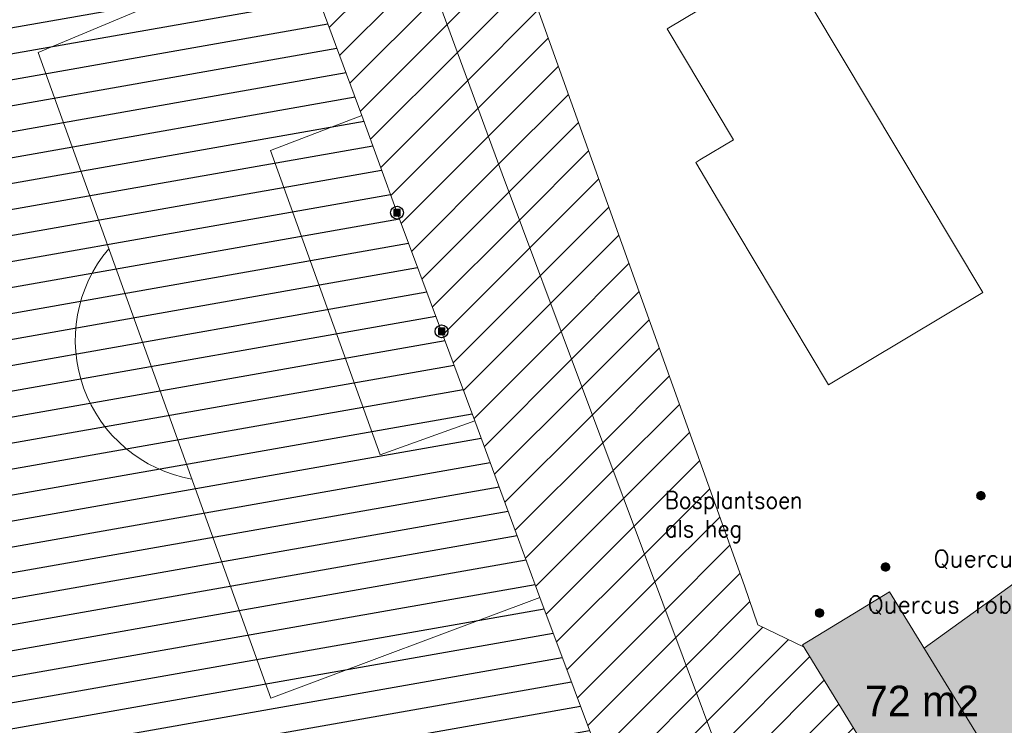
# Model space of a CAD drawing. Header units: metres. Extents: x 102852 to 107197, y 385458 to 392889.
# Tile 38 of 50: x 106767 to 106825, y 392741 to 392783. Entities that reach past the tile are written whole.
import ezdxf
from ezdxf.enums import TextEntityAlignment as Align

# ---------------------------------------------------------------- set-up
doc = ezdxf.new("R2010")
doc.units = ezdxf.units.M
doc.linetypes.add('KG-PERCEEL', pattern=[19, 5.5, -2, -2, 5.5, -2, -2])
for name, color, linetype, lineweight in [('0-BEBOUWING', 7, 'Continuous', 30), ('0-BEPLANTING', 14, 'Continuous', 30), ('0-GRAS OM SPORTVELDEN', 2, 'Continuous', 30), ('0-GRAS SPORTVELDEN', 3, 'Continuous', 30), ('0-VERHARDING', 5, 'Continuous', 30), ('_alg-maatvoering', 7, 'Continuous', 0), ('B-WE-GR-STRUIK-G', 90, 'Continuous', 13), ('B-WE-IE-GEBOUW-G', 10, 'Continuous', 0), ('B-WE-IE-MEUBILAIR_WEGMEUBILAIR-S', 7, 'Continuous', 30), ('B-WE-KG-GRENS_PERCEEL-GV', 150, 'KG-PERCEEL', 13), ('B-WE-OG-TOPOGRAFIE_BEBOUWING-G', 8, 'Continuous', 13), ('B-WE-VW-MARKERING_LANGS_STREEP_DOORGETROKKEN-G', 7, 'Continuous', 13), ('Bomen', 84, 'Continuous', 0), ('Boomsoort', 10, 'Continuous', 0), ('N-WE-IE-TERREINAFSCHEIDING_KUNSTMATIG_HEKWERK-G', 6, 'Continuous', 0), ('X-XX-AL-VERWIJZING-S', 7, 'Continuous', 30)]:
    doc.layers.add(name, color=color, linetype=linetype, lineweight=lineweight)
doc.styles.add('arial', font='arial.ttf')
doc.styles.add('ISO 1 1000 T2 5 0', font='font_iso.shx', dxfattribs={"height": 2.5})
doc.styles.add('NLCS-ISO', font='NLCS-ISO.ttf')
doc.styles.add('Style-txt', font='txt.shx')
pattern_1 = [(45, (0, 0), (-1.122532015, 1.122532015), [])]

# ---------------------------------------------------------------- blocks, each defined once
blk = doc.blocks.new('kadata_3')
at = {"layer": 'B-WE-KG-GRENS_PERCEEL-GV'}
blk.add_3dface([(106826.084, 392669.005), (106946.81, 392753.143), (106922.864, 392780.471), (106802.244, 392696.909)], dxfattribs=at)
at = {"layer": 'B-WE-OG-TOPOGRAFIE_BEBOUWING-G', "flags": 128}
for points in [[(106814.913, 392761.118), (106823.969, 392766.531), (106812.275, 392786.096), (106805.439, 392782.01), (106809.338, 392775.487)], [(106809.338, 392775.487), (106807.359, 392774.304)], [(106807.359, 392774.304), (106807.117, 392774.16)], [(106807.117, 392774.16), (106808.46, 392771.914)], [(106808.46, 392771.914), (106814.913, 392761.118)]]:
    blk.add_lwpolyline(points, dxfattribs=at)
blk = doc.blocks.new('SIE-WEG_PAAL_VAST_8')
blk.add_hatch(color=256).paths.add_polyline_path([(-0.37, -0.37), (-0.37, 0.37), (0.37, 0.37), (0.37, -0.37)])
blk.add_circle((0, 0), 0.75)
blk.add_3dface([(0.37, 0.37), (-0.37, 0.37), (-0.37, -0.37), (0.37, -0.37)])
at = {"style": 'NLCS-ISO'}
blk.add_attdef('TYPE', (0, 0), '', height=1.75, dxfattribs=at)
blk = doc.blocks.new('MPOLYGON_92')
at = {"layer": 'Bomen', "flags": 128}
for points in [[(106823.641, 392754.741), (106823.618, 392754.698), (106824.08, 392754.698)], [(106823.672, 392754.779), (106823.641, 392754.741), (106824.057, 392754.741)], [(106823.641, 392754.741), (106824.057, 392754.741), (106824.08, 392754.698)], [(106823.71, 392754.81), (106823.672, 392754.779), (106824.026, 392754.779)], [(106823.672, 392754.779), (106824.026, 392754.779), (106824.057, 392754.741)], [(106823.753, 392754.833), (106823.71, 392754.81), (106823.988, 392754.81)], [(106823.71, 392754.81), (106823.988, 392754.81), (106824.026, 392754.779)], [(106823.8, 392754.848), (106823.753, 392754.833), (106823.945, 392754.833)], [(106823.753, 392754.833), (106823.945, 392754.833), (106823.988, 392754.81)], [(106823.849, 392754.852), (106823.8, 392754.848), (106823.898, 392754.848)], [(106823.8, 392754.848), (106823.898, 392754.848), (106823.945, 392754.833)], [(106823.604, 392754.651), (106823.599, 392754.602), (106824.099, 392754.602)], [(106823.599, 392754.602), (106823.604, 392754.554), (106824.094, 392754.554)], [(106823.599, 392754.602), (106824.099, 392754.602), (106824.094, 392754.554)], [(106823.618, 392754.698), (106823.604, 392754.651), (106824.094, 392754.651)], [(106823.604, 392754.651), (106824.094, 392754.651), (106824.099, 392754.602)], [(106823.604, 392754.554), (106823.618, 392754.507), (106824.08, 392754.507)], [(106823.604, 392754.554), (106824.094, 392754.554), (106824.08, 392754.507)], [(106823.618, 392754.698), (106824.08, 392754.698), (106824.094, 392754.651)], [(106823.618, 392754.507), (106823.641, 392754.463), (106824.057, 392754.463)], [(106823.618, 392754.507), (106824.08, 392754.507), (106824.057, 392754.463)], [(106823.641, 392754.463), (106823.672, 392754.426), (106824.026, 392754.426)], [(106823.641, 392754.463), (106824.057, 392754.463), (106824.026, 392754.426)], [(106823.672, 392754.426), (106823.71, 392754.394), (106823.988, 392754.394)], [(106823.672, 392754.426), (106824.026, 392754.426), (106823.988, 392754.394)], [(106823.71, 392754.394), (106823.753, 392754.371), (106823.945, 392754.371)], [(106823.71, 392754.394), (106823.988, 392754.394), (106823.945, 392754.371)], [(106823.753, 392754.371), (106823.8, 392754.357), (106823.898, 392754.357)], [(106823.753, 392754.371), (106823.945, 392754.371), (106823.898, 392754.357)], [(106823.8, 392754.357), (106823.898, 392754.357), (106823.849, 392754.352)]]:
    blk.add_lwpolyline(points, close=True, dxfattribs=at)
at = {"layer": 'Bomen', "color": 74, "true_color": 0x55aa00, "flags": 128}
for points in [[(106823.618, 392754.698), (106823.641, 392754.741)], [(106823.641, 392754.741), (106823.672, 392754.779)], [(106823.672, 392754.779), (106823.71, 392754.81)], [(106823.71, 392754.81), (106823.753, 392754.833)], [(106823.753, 392754.833), (106823.8, 392754.848)], [(106823.8, 392754.848), (106823.849, 392754.852)], [(106823.849, 392754.852), (106823.898, 392754.848)], [(106823.898, 392754.848), (106823.945, 392754.833)], [(106823.945, 392754.833), (106823.988, 392754.81)], [(106823.988, 392754.81), (106824.026, 392754.779)], [(106824.026, 392754.779), (106824.057, 392754.741)], [(106824.057, 392754.741), (106824.08, 392754.698)], [(106823.599, 392754.602), (106823.604, 392754.651)], [(106823.604, 392754.554), (106823.599, 392754.602)], [(106823.604, 392754.651), (106823.618, 392754.698)], [(106823.618, 392754.507), (106823.604, 392754.554)], [(106823.641, 392754.463), (106823.618, 392754.507)], [(106823.672, 392754.426), (106823.641, 392754.463)], [(106823.71, 392754.394), (106823.672, 392754.426)], [(106823.753, 392754.371), (106823.71, 392754.394)], [(106823.8, 392754.357), (106823.753, 392754.371)], [(106823.849, 392754.352), (106823.8, 392754.357)], [(106823.898, 392754.357), (106823.849, 392754.352)], [(106823.945, 392754.371), (106823.898, 392754.357)], [(106823.988, 392754.394), (106823.945, 392754.371)], [(106824.026, 392754.426), (106823.988, 392754.394)], [(106824.057, 392754.463), (106824.026, 392754.426)], [(106824.08, 392754.507), (106824.057, 392754.463)], [(106824.08, 392754.698), (106824.094, 392754.651)], [(106824.094, 392754.554), (106824.08, 392754.507)], [(106824.094, 392754.651), (106824.099, 392754.602)], [(106824.099, 392754.602), (106824.094, 392754.554)]]:
    blk.add_lwpolyline(points, dxfattribs=at)
at = {"layer": 'Bomen'}
for points in [[(106823.641, 392754.741), (106823.618, 392754.698), (106824.08, 392754.698)], [(106823.672, 392754.779), (106823.641, 392754.741), (106824.057, 392754.741)], [(106823.641, 392754.741), (106824.057, 392754.741), (106824.08, 392754.698)], [(106823.71, 392754.81), (106823.672, 392754.779), (106824.026, 392754.779)], [(106823.672, 392754.779), (106824.026, 392754.779), (106824.057, 392754.741)], [(106823.753, 392754.833), (106823.71, 392754.81), (106823.988, 392754.81)], [(106823.71, 392754.81), (106823.988, 392754.81), (106824.026, 392754.779)], [(106823.8, 392754.848), (106823.753, 392754.833), (106823.945, 392754.833)], [(106823.753, 392754.833), (106823.945, 392754.833), (106823.988, 392754.81)], [(106823.849, 392754.852), (106823.8, 392754.848), (106823.898, 392754.848)], [(106823.8, 392754.848), (106823.898, 392754.848), (106823.945, 392754.833)], [(106823.604, 392754.651), (106823.599, 392754.602), (106824.099, 392754.602)], [(106823.618, 392754.698), (106823.604, 392754.651), (106824.094, 392754.651)], [(106823.604, 392754.651), (106824.094, 392754.651), (106824.099, 392754.602)], [(106823.618, 392754.698), (106824.08, 392754.698), (106824.094, 392754.651)]]:
    blk.add_solid(points, dxfattribs=at)
at = {"layer": 'Bomen', "extrusion": (0, 0, -1)}
for points in [[(-106823.599, 392754.602), (-106823.604, 392754.554), (-106824.094, 392754.554)], [(-106823.599, 392754.602), (-106824.099, 392754.602), (-106824.094, 392754.554)], [(-106823.604, 392754.554), (-106823.618, 392754.507), (-106824.08, 392754.507)], [(-106823.604, 392754.554), (-106824.094, 392754.554), (-106824.08, 392754.507)], [(-106823.618, 392754.507), (-106823.641, 392754.463), (-106824.057, 392754.463)], [(-106823.618, 392754.507), (-106824.08, 392754.507), (-106824.057, 392754.463)], [(-106823.641, 392754.463), (-106823.672, 392754.426), (-106824.026, 392754.426)], [(-106823.641, 392754.463), (-106824.057, 392754.463), (-106824.026, 392754.426)], [(-106823.672, 392754.426), (-106823.71, 392754.394), (-106823.988, 392754.394)], [(-106823.672, 392754.426), (-106824.026, 392754.426), (-106823.988, 392754.394)], [(-106823.71, 392754.394), (-106823.753, 392754.371), (-106823.945, 392754.371)], [(-106823.71, 392754.394), (-106823.988, 392754.394), (-106823.945, 392754.371)], [(-106823.753, 392754.371), (-106823.8, 392754.357), (-106823.898, 392754.357)], [(-106823.753, 392754.371), (-106823.945, 392754.371), (-106823.898, 392754.357)], [(-106823.8, 392754.357), (-106823.898, 392754.357), (-106823.849, 392754.352)]]:
    blk.add_solid(points, dxfattribs=at)
blk = doc.blocks.new('MPOLYGON_166')
at = {"layer": 'Bomen', "flags": 128}
for points in [[(106814.149, 392747.816), (106814.135, 392747.769), (106814.625, 392747.769)], [(106814.172, 392747.859), (106814.149, 392747.816), (106814.611, 392747.816)], [(106814.149, 392747.816), (106814.611, 392747.816), (106814.625, 392747.769)], [(106814.203, 392747.897), (106814.172, 392747.859), (106814.588, 392747.859)], [(106814.172, 392747.859), (106814.588, 392747.859), (106814.611, 392747.816)], [(106814.241, 392747.928), (106814.203, 392747.897), (106814.557, 392747.897)], [(106814.203, 392747.897), (106814.557, 392747.897), (106814.588, 392747.859)], [(106814.284, 392747.951), (106814.241, 392747.928), (106814.519, 392747.928)], [(106814.241, 392747.928), (106814.519, 392747.928), (106814.557, 392747.897)], [(106814.331, 392747.965), (106814.284, 392747.951), (106814.476, 392747.951)], [(106814.284, 392747.951), (106814.476, 392747.951), (106814.519, 392747.928)], [(106814.38, 392747.97), (106814.331, 392747.965), (106814.429, 392747.965)], [(106814.331, 392747.965), (106814.429, 392747.965), (106814.476, 392747.951)], [(106814.135, 392747.769), (106814.13, 392747.72), (106814.63, 392747.72)], [(106814.13, 392747.72), (106814.135, 392747.671), (106814.625, 392747.671)], [(106814.13, 392747.72), (106814.63, 392747.72), (106814.625, 392747.671)], [(106814.135, 392747.769), (106814.625, 392747.769), (106814.63, 392747.72)], [(106814.135, 392747.671), (106814.149, 392747.624), (106814.611, 392747.624)], [(106814.135, 392747.671), (106814.625, 392747.671), (106814.611, 392747.624)], [(106814.149, 392747.624), (106814.172, 392747.581), (106814.588, 392747.581)], [(106814.149, 392747.624), (106814.611, 392747.624), (106814.588, 392747.581)], [(106814.172, 392747.581), (106814.203, 392747.543), (106814.557, 392747.543)], [(106814.172, 392747.581), (106814.588, 392747.581), (106814.557, 392747.543)], [(106814.203, 392747.543), (106814.241, 392747.512), (106814.519, 392747.512)], [(106814.203, 392747.543), (106814.557, 392747.543), (106814.519, 392747.512)], [(106814.241, 392747.512), (106814.284, 392747.489), (106814.476, 392747.489)], [(106814.241, 392747.512), (106814.519, 392747.512), (106814.476, 392747.489)], [(106814.284, 392747.489), (106814.331, 392747.475), (106814.429, 392747.475)], [(106814.284, 392747.489), (106814.476, 392747.489), (106814.429, 392747.475)], [(106814.331, 392747.475), (106814.429, 392747.475), (106814.38, 392747.47)]]:
    blk.add_lwpolyline(points, close=True, dxfattribs=at)
at = {"layer": 'Bomen', "color": 74, "true_color": 0x55aa00, "flags": 128}
for points in [[(106814.135, 392747.769), (106814.149, 392747.816)], [(106814.149, 392747.816), (106814.172, 392747.859)], [(106814.172, 392747.859), (106814.203, 392747.897)], [(106814.203, 392747.897), (106814.241, 392747.928)], [(106814.241, 392747.928), (106814.284, 392747.951)], [(106814.284, 392747.951), (106814.331, 392747.965)], [(106814.331, 392747.965), (106814.38, 392747.97)], [(106814.38, 392747.97), (106814.429, 392747.965)], [(106814.429, 392747.965), (106814.476, 392747.951)], [(106814.476, 392747.951), (106814.519, 392747.928)], [(106814.519, 392747.928), (106814.557, 392747.897)], [(106814.557, 392747.897), (106814.588, 392747.859)], [(106814.588, 392747.859), (106814.611, 392747.816)], [(106814.611, 392747.816), (106814.625, 392747.769)], [(106814.13, 392747.72), (106814.135, 392747.769)], [(106814.135, 392747.671), (106814.13, 392747.72)], [(106814.149, 392747.624), (106814.135, 392747.671)], [(106814.172, 392747.581), (106814.149, 392747.624)], [(106814.203, 392747.543), (106814.172, 392747.581)], [(106814.241, 392747.512), (106814.203, 392747.543)], [(106814.284, 392747.489), (106814.241, 392747.512)], [(106814.331, 392747.475), (106814.284, 392747.489)], [(106814.38, 392747.47), (106814.331, 392747.475)], [(106814.429, 392747.475), (106814.38, 392747.47)], [(106814.476, 392747.489), (106814.429, 392747.475)], [(106814.519, 392747.512), (106814.476, 392747.489)], [(106814.557, 392747.543), (106814.519, 392747.512)], [(106814.588, 392747.581), (106814.557, 392747.543)], [(106814.611, 392747.624), (106814.588, 392747.581)], [(106814.625, 392747.671), (106814.611, 392747.624)], [(106814.625, 392747.769), (106814.63, 392747.72)], [(106814.63, 392747.72), (106814.625, 392747.671)]]:
    blk.add_lwpolyline(points, dxfattribs=at)
at = {"layer": 'Bomen'}
for points in [[(106814.149, 392747.816), (106814.135, 392747.769), (106814.625, 392747.769)], [(106814.172, 392747.859), (106814.149, 392747.816), (106814.611, 392747.816)], [(106814.149, 392747.816), (106814.611, 392747.816), (106814.625, 392747.769)], [(106814.203, 392747.897), (106814.172, 392747.859), (106814.588, 392747.859)], [(106814.172, 392747.859), (106814.588, 392747.859), (106814.611, 392747.816)], [(106814.241, 392747.928), (106814.203, 392747.897), (106814.557, 392747.897)], [(106814.203, 392747.897), (106814.557, 392747.897), (106814.588, 392747.859)], [(106814.284, 392747.951), (106814.241, 392747.928), (106814.519, 392747.928)], [(106814.241, 392747.928), (106814.519, 392747.928), (106814.557, 392747.897)], [(106814.331, 392747.965), (106814.284, 392747.951), (106814.476, 392747.951)], [(106814.284, 392747.951), (106814.476, 392747.951), (106814.519, 392747.928)], [(106814.38, 392747.97), (106814.331, 392747.965), (106814.429, 392747.965)], [(106814.331, 392747.965), (106814.429, 392747.965), (106814.476, 392747.951)], [(106814.135, 392747.769), (106814.13, 392747.72), (106814.63, 392747.72)], [(106814.135, 392747.769), (106814.625, 392747.769), (106814.63, 392747.72)]]:
    blk.add_solid(points, dxfattribs=at)
at = {"layer": 'Bomen', "extrusion": (0, 0, -1)}
for points in [[(-106814.13, 392747.72), (-106814.135, 392747.671), (-106814.625, 392747.671)], [(-106814.13, 392747.72), (-106814.63, 392747.72), (-106814.625, 392747.671)], [(-106814.135, 392747.671), (-106814.149, 392747.624), (-106814.611, 392747.624)], [(-106814.135, 392747.671), (-106814.625, 392747.671), (-106814.611, 392747.624)], [(-106814.149, 392747.624), (-106814.172, 392747.581), (-106814.588, 392747.581)], [(-106814.149, 392747.624), (-106814.611, 392747.624), (-106814.588, 392747.581)], [(-106814.172, 392747.581), (-106814.203, 392747.543), (-106814.557, 392747.543)], [(-106814.172, 392747.581), (-106814.588, 392747.581), (-106814.557, 392747.543)], [(-106814.203, 392747.543), (-106814.241, 392747.512), (-106814.519, 392747.512)], [(-106814.203, 392747.543), (-106814.557, 392747.543), (-106814.519, 392747.512)], [(-106814.241, 392747.512), (-106814.284, 392747.489), (-106814.476, 392747.489)], [(-106814.241, 392747.512), (-106814.519, 392747.512), (-106814.476, 392747.489)], [(-106814.284, 392747.489), (-106814.331, 392747.475), (-106814.429, 392747.475)], [(-106814.284, 392747.489), (-106814.476, 392747.489), (-106814.429, 392747.475)], [(-106814.331, 392747.475), (-106814.429, 392747.475), (-106814.38, 392747.47)]]:
    blk.add_solid(points, dxfattribs=at)
blk = doc.blocks.new('MPOLYGON_188')
at = {"layer": 'Bomen', "flags": 128}
for points in [[(106818.006, 392750.466), (106818.001, 392750.417), (106818.501, 392750.417)], [(106818.001, 392750.417), (106818.006, 392750.368), (106818.496, 392750.368)], [(106818.001, 392750.417), (106818.501, 392750.417), (106818.496, 392750.368)], [(106818.02, 392750.513), (106818.006, 392750.466), (106818.496, 392750.466)], [(106818.006, 392750.466), (106818.496, 392750.466), (106818.501, 392750.417)], [(106818.006, 392750.368), (106818.02, 392750.321), (106818.482, 392750.321)], [(106818.006, 392750.368), (106818.496, 392750.368), (106818.482, 392750.321)], [(106818.043, 392750.556), (106818.02, 392750.513), (106818.482, 392750.513)], [(106818.02, 392750.513), (106818.482, 392750.513), (106818.496, 392750.466)], [(106818.02, 392750.321), (106818.043, 392750.278), (106818.459, 392750.278)], [(106818.02, 392750.321), (106818.482, 392750.321), (106818.459, 392750.278)], [(106818.074, 392750.594), (106818.043, 392750.556), (106818.459, 392750.556)], [(106818.043, 392750.556), (106818.459, 392750.556), (106818.482, 392750.513)], [(106818.043, 392750.278), (106818.074, 392750.24), (106818.428, 392750.24)], [(106818.043, 392750.278), (106818.459, 392750.278), (106818.428, 392750.24)], [(106818.112, 392750.625), (106818.074, 392750.594), (106818.428, 392750.594)], [(106818.074, 392750.594), (106818.428, 392750.594), (106818.459, 392750.556)], [(106818.074, 392750.24), (106818.112, 392750.209), (106818.39, 392750.209)], [(106818.074, 392750.24), (106818.428, 392750.24), (106818.39, 392750.209)], [(106818.156, 392750.648), (106818.112, 392750.625), (106818.39, 392750.625)], [(106818.112, 392750.625), (106818.39, 392750.625), (106818.428, 392750.594)], [(106818.112, 392750.209), (106818.156, 392750.186), (106818.347, 392750.186)], [(106818.112, 392750.209), (106818.39, 392750.209), (106818.347, 392750.186)], [(106818.202, 392750.662), (106818.156, 392750.648), (106818.347, 392750.648)], [(106818.156, 392750.648), (106818.347, 392750.648), (106818.39, 392750.625)], [(106818.156, 392750.186), (106818.202, 392750.172), (106818.3, 392750.172)], [(106818.156, 392750.186), (106818.347, 392750.186), (106818.3, 392750.172)], [(106818.251, 392750.667), (106818.202, 392750.662), (106818.3, 392750.662)], [(106818.202, 392750.662), (106818.3, 392750.662), (106818.347, 392750.648)], [(106818.202, 392750.172), (106818.3, 392750.172), (106818.251, 392750.167)]]:
    blk.add_lwpolyline(points, close=True, dxfattribs=at)
at = {"layer": 'Bomen', "color": 74, "true_color": 0x55aa00, "flags": 128}
for points in [[(106818.001, 392750.417), (106818.006, 392750.466)], [(106818.006, 392750.368), (106818.001, 392750.417)], [(106818.006, 392750.466), (106818.02, 392750.513)], [(106818.02, 392750.321), (106818.006, 392750.368)], [(106818.02, 392750.513), (106818.043, 392750.556)], [(106818.043, 392750.278), (106818.02, 392750.321)], [(106818.043, 392750.556), (106818.074, 392750.594)], [(106818.074, 392750.24), (106818.043, 392750.278)], [(106818.074, 392750.594), (106818.112, 392750.625)], [(106818.112, 392750.209), (106818.074, 392750.24)], [(106818.112, 392750.625), (106818.156, 392750.648)], [(106818.156, 392750.186), (106818.112, 392750.209)], [(106818.156, 392750.648), (106818.202, 392750.662)], [(106818.202, 392750.172), (106818.156, 392750.186)], [(106818.202, 392750.662), (106818.251, 392750.667)], [(106818.251, 392750.167), (106818.202, 392750.172)], [(106818.251, 392750.667), (106818.3, 392750.662)], [(106818.3, 392750.172), (106818.251, 392750.167)], [(106818.3, 392750.662), (106818.347, 392750.648)], [(106818.347, 392750.186), (106818.3, 392750.172)], [(106818.347, 392750.648), (106818.39, 392750.625)], [(106818.39, 392750.209), (106818.347, 392750.186)], [(106818.39, 392750.625), (106818.428, 392750.594)], [(106818.428, 392750.24), (106818.39, 392750.209)], [(106818.428, 392750.594), (106818.459, 392750.556)], [(106818.459, 392750.278), (106818.428, 392750.24)], [(106818.459, 392750.556), (106818.482, 392750.513)], [(106818.482, 392750.321), (106818.459, 392750.278)], [(106818.482, 392750.513), (106818.496, 392750.466)], [(106818.496, 392750.368), (106818.482, 392750.321)], [(106818.496, 392750.466), (106818.501, 392750.417)], [(106818.501, 392750.417), (106818.496, 392750.368)]]:
    blk.add_lwpolyline(points, dxfattribs=at)
at = {"layer": 'Bomen'}
for points in [[(106818.006, 392750.466), (106818.001, 392750.417), (106818.501, 392750.417)], [(106818.02, 392750.513), (106818.006, 392750.466), (106818.496, 392750.466)], [(106818.006, 392750.466), (106818.496, 392750.466), (106818.501, 392750.417)], [(106818.043, 392750.556), (106818.02, 392750.513), (106818.482, 392750.513)], [(106818.02, 392750.513), (106818.482, 392750.513), (106818.496, 392750.466)], [(106818.074, 392750.594), (106818.043, 392750.556), (106818.459, 392750.556)], [(106818.043, 392750.556), (106818.459, 392750.556), (106818.482, 392750.513)], [(106818.112, 392750.625), (106818.074, 392750.594), (106818.428, 392750.594)], [(106818.074, 392750.594), (106818.428, 392750.594), (106818.459, 392750.556)], [(106818.156, 392750.648), (106818.112, 392750.625), (106818.39, 392750.625)], [(106818.112, 392750.625), (106818.39, 392750.625), (106818.428, 392750.594)], [(106818.202, 392750.662), (106818.156, 392750.648), (106818.347, 392750.648)], [(106818.156, 392750.648), (106818.347, 392750.648), (106818.39, 392750.625)], [(106818.251, 392750.667), (106818.202, 392750.662), (106818.3, 392750.662)], [(106818.202, 392750.662), (106818.3, 392750.662), (106818.347, 392750.648)]]:
    blk.add_solid(points, dxfattribs=at)
at = {"layer": 'Bomen', "extrusion": (0, 0, -1)}
for points in [[(-106818.001, 392750.417), (-106818.006, 392750.368), (-106818.496, 392750.368)], [(-106818.001, 392750.417), (-106818.501, 392750.417), (-106818.496, 392750.368)], [(-106818.006, 392750.368), (-106818.02, 392750.321), (-106818.482, 392750.321)], [(-106818.006, 392750.368), (-106818.496, 392750.368), (-106818.482, 392750.321)], [(-106818.02, 392750.321), (-106818.043, 392750.278), (-106818.459, 392750.278)], [(-106818.02, 392750.321), (-106818.482, 392750.321), (-106818.459, 392750.278)], [(-106818.043, 392750.278), (-106818.074, 392750.24), (-106818.428, 392750.24)], [(-106818.043, 392750.278), (-106818.459, 392750.278), (-106818.428, 392750.24)], [(-106818.074, 392750.24), (-106818.112, 392750.209), (-106818.39, 392750.209)], [(-106818.074, 392750.24), (-106818.428, 392750.24), (-106818.39, 392750.209)], [(-106818.112, 392750.209), (-106818.156, 392750.186), (-106818.347, 392750.186)], [(-106818.112, 392750.209), (-106818.39, 392750.209), (-106818.347, 392750.186)], [(-106818.156, 392750.186), (-106818.202, 392750.172), (-106818.3, 392750.172)], [(-106818.156, 392750.186), (-106818.347, 392750.186), (-106818.3, 392750.172)], [(-106818.202, 392750.172), (-106818.3, 392750.172), (-106818.251, 392750.167)]]:
    blk.add_solid(points, dxfattribs=at)

msp = doc.modelspace()

# ---------------------------------------------------------------- hatches: boundary and pattern name
at = {"layer": '0-BEBOUWING', "ltscale": 0.2, "true_color": 0x636466}
msp.add_hatch(color=251, dxfattribs=at).paths.add_polyline_path([(106820.52, 392745.664), (106818.494, 392748.972), (106813.39, 392745.845), (106819.665, 392735.604), (106824.769, 392738.731)])
at = {"layer": '0-BEPLANTING'}
h = msp.add_hatch(dxfattribs=at)
h.set_pattern_fill('ANSI31', color=256, scale=0.1, pattern_type=2)
h.set_pattern_definition(pattern_1)
h.paths.add_polyline_path([(106751.294, 392706.191), (106748.92, 392708.225), (106745.198, 392706.831), (106711.916, 392695.763), (106712.425, 392693.79), (106743.077, 392704.287), (106743.987, 392700.627), (106749.044, 392701.879)])
h.paths.add_polyline_path([(106750.336, 392796.22), (106770.605, 392802.885), (106783.282, 392807.352), (106795.756, 392773.489), (106809.907, 392735.704), (106810.942, 392731.627), (106811.77, 392731.029), (106813.307, 392731.567), (106818.458, 392729.318), (106823.945, 392731.502), (106824.328, 392732.469), (106821.773, 392736.895), (106819.665, 392735.604), (106813.471, 392745.713), (106810.77, 392747.032), (106809.975, 392749.306), (106796.793, 392786.125), (106786.708, 392814.411), (106749.753, 392804.113), (106723.938, 392796.984), (106718.5, 392794.827), (106695.383, 392782.156), (106679.784, 392773.24), (106669.204, 392766.99), (106668.917, 392766.585), (106673.555, 392761.303), (106681.502, 392738.535), (106694.251, 392706.63), (106699.531, 392694.187), (106701.324, 392693.036), (106703.39, 392692.383), (106704.732, 392692.168), (106704.996, 392692.135), (106704.006, 392694.268), (106699.159, 392705.277), (106694.869, 392715.534), (106693.055, 392719.506), (106687.767, 392732.143), (106678.159, 392764.438), (106677.961, 392766.355), (106678.327, 392767.613), (106679.797, 392768.804), (106681.808, 392769.96), (106706.489, 392780.282), (106716.079, 392784.024)])
at = {"layer": '0-GRAS OM SPORTVELDEN', "ltscale": 0.2}
h = msp.add_hatch(dxfattribs=at)
h.set_pattern_fill('ANSI31', color=256, scale=0.1, pattern_type=2)
h.set_pattern_definition(pattern_1)
h.paths.add_polyline_path([(106878.029, 392679.912), (106870.381, 392690.747), (106869.459, 392690.839), (106868.686, 392691.643), (106868.327, 392692.47), (106865.156, 392691.094), (106865.504, 392690.129), (106863.231, 392686.183), (106859.735, 392679.89), (106859.205, 392679.325), (106858.636, 392679.495), (106853.834, 392684.278), (106853.119, 392683.775), (106850.182, 392681.965), (106853.729, 392679.611), (106856.758, 392677.851), (106857.374, 392677.049), (106856.209, 392675.55), (106850.787, 392671.119), (106844.104, 392665.469), (106838.319, 392660.408), (106835.893, 392658.647), (106834.958, 392658.478), (106834.306, 392658.896), (106835.617, 392657.116), (106819.412, 392645.124), (106817.366, 392647.954), (106816.834, 392647.51), (106822.125, 392640.788), (106854.597, 392663.978), (106875.812, 392636.976), (106876.686, 392635.854), (106877.718, 392634.355), (106897.151, 392606.396), (106899.026, 392609.273), (106898.248, 392609.258), (106885.56, 392627.779), (106870.294, 392648.742), (106858.145, 392666.472), (106857.585, 392668.026), (106857.857, 392669.198), (106858.522, 392669.857), (106859.777, 392670.144), (106860.833, 392669.697), (106867.571, 392672.46), (106868.349, 392673.079)])
h.paths.add_polyline_path([(106783.282, 392807.352), (106770.605, 392802.885), (106750.336, 392796.22), (106716.079, 392784.024), (106706.489, 392780.282), (106681.808, 392769.96), (106679.797, 392768.804), (106678.327, 392767.613), (106677.961, 392766.355), (106678.159, 392764.438), (106687.767, 392732.143), (106693.055, 392719.506), (106694.869, 392715.534), (106699.159, 392705.277), (106704.006, 392694.268), (106704.996, 392692.135), (106706.502, 392691.944), (106712.425, 392693.79), (106711.916, 392695.763), (106745.198, 392706.831), (106748.92, 392708.225), (106751.294, 392706.191), (106751.867, 392707.288), (106751.408, 392708.827), (106750.066, 392712.651), (106753.144, 392713.76), (106753.785, 392711.555), (106754.368, 392711.636), (106756.216, 392710.395), (106794.463, 392722.227), (106799.421, 392721.742), (106801.62, 392722.617), (106801.357, 392723.277), (106805.08, 392724.901), (106805.371, 392724.11), (106811.863, 392726.694), (106811.59, 392727.38), (106815.51, 392728.981), (106815.797, 392728.259), (106818.458, 392729.318), (106813.307, 392731.567), (106811.77, 392731.029), (106810.942, 392731.627), (106809.907, 392735.704), (106795.756, 392773.489)])
h.paths.add_polyline_path([(106732.769, 392781.491), (106778.618, 392798.264), (106779.48, 392798.582), (106779.82, 392797.693), (106782.183, 392791.426), (106783.799, 392787.008), (106783.788, 392787.004), (106787.535, 392776.906), (106789.592, 392771.212), (106792.203, 392764.247), (106794.163, 392759), (106797.971, 392748.635), (106801.998, 392737.87), (106802.296, 392737.063), (106801.398, 392736.678), (106794.575, 392734.145), (106755.487, 392719.894), (106716.599, 392705.515), (106709.888, 392703.092), (106709.083, 392702.8), (106708.738, 392703.714), (106706.234, 392710.314), (106704.769, 392714.291), (106700.876, 392724.717), (106698.957, 392730.007), (106696.315, 392736.964), (106694.302, 392742.256), (106690.4, 392752.52), (106688.71, 392756.912), (106686.211, 392763.655), (106685.858, 392764.491), (106686.783, 392764.899)], flags=17)
h.paths.add_polyline_path([(106718.394, 392780.934), (106721.992, 392782.301), (106722.541, 392780.774), (106718.95, 392779.454)], flags=17)
h.paths.add_polyline_path([(106740.646, 392789.121), (106744.291, 392790.447), (106744.828, 392789.007), (106741.183, 392787.681)], flags=17)
h.paths.add_polyline_path([(106780.453, 392720.33), (106809.983, 392731.852), (106810.31, 392731.015), (106780.889, 392719.221)], flags=17)
at = {"layer": '0-GRAS SPORTVELDEN'}
h = msp.add_hatch(dxfattribs=at)
h.set_pattern_fill('HATCH', color=256, scale=0.1, style=0, pattern_type=2)
h.set_pattern_definition([(10, (106775.7352, 392736.391), (-0.260472, 1.477212), [])])
h.paths.add_polyline_path([(106778.618, 392798.264), (106732.769, 392781.491), (106686.783, 392764.899), (106686.211, 392763.655), (106688.71, 392756.912), (106690.4, 392752.52), (106694.302, 392742.256), (106696.315, 392736.964), (106698.957, 392730.007), (106700.876, 392724.717), (106704.769, 392714.291), (106706.234, 392710.314), (106708.738, 392703.714), (106709.888, 392703.092), (106716.599, 392705.515), (106755.487, 392719.894), (106794.575, 392734.145), (106801.398, 392736.678), (106801.998, 392737.87), (106797.971, 392748.635), (106794.163, 392759), (106792.203, 392764.247), (106789.592, 392771.212), (106787.535, 392776.906), (106783.788, 392787.004), (106783.799, 392787.008), (106782.183, 392791.426), (106779.82, 392797.693)])
at = {"layer": '0-VERHARDING', "true_color": 0x939598, "extrusion": (0, 0, -1)}
h = msp.add_hatch(color=252, dxfattribs=at)
h.paths.add_polyline_path([(-106766.926, 392669.728), (-106764.217, 392679.441), (-106756.696, 392704.306), (-106757.087, 392707.359), (-106792.909, 392718.492), (-106796.633, 392717.116), (-106831.517, 392731.259), (-106833.497, 392732.069), (-106835.282, 392732.719), (-106837.247, 392733.506), (-106835.615, 392736.13), (-106825.674, 392749.381), (-106820.52, 392745.664), (-106824.769, 392738.731), (-106821.773, 392736.895), (-106824.328, 392732.469), (-106823.945, 392731.502), (-106818.458, 392729.318), (-106815.789, 392728.256), (-106811.863, 392726.694), (-106805.371, 392724.11), (-106801.62, 392722.617), (-106799.421, 392721.742), (-106794.463, 392722.227), (-106756.216, 392710.395), (-106751.642, 392708.903), (-106751.408, 392708.827), (-106751.867, 392707.288), (-106749.044, 392701.879), (-106743.987, 392700.627), (-106744.929, 392696.917), (-106755.474, 392700.427), (-106760.421, 392684.242), (-106762.427, 392677.685), (-106764.534, 392670.737)])
h.paths.add_polyline_path([(-106751.408, 392708.827), (-106751.642, 392708.903), (-106756.216, 392710.395), (-106754.368, 392711.636), (-106753.785, 392711.555), (-106753.144, 392713.76), (-106750.066, 392712.651)], flags=17)
h.paths.add_polyline_path([(-106718.95, 392779.454), (-106722.541, 392780.774), (-106721.992, 392782.301), (-106718.394, 392780.934)])
h.paths.add_polyline_path([(-106719.021, 392780.068), (-106722.082, 392781.175), (-106721.811, 392781.907), (-106718.75, 392780.8)], flags=17)
h.paths.add_polyline_path([(-106741.183, 392787.681), (-106744.828, 392789.007), (-106744.291, 392790.447), (-106740.646, 392789.121)])
h.paths.add_polyline_path([(-106741.281, 392788.227), (-106744.327, 392789.337), (-106744.067, 392790.06), (-106741.021, 392788.95)], flags=17)
h.paths.add_polyline_path([(-106894.443, 392694.646), (-106897.563, 392696.848), (-106896.675, 392698.127), (-106893.517, 392695.89)])
h.paths.add_polyline_path([(-106894.376, 392695.244), (-106897.042, 392697.094), (-106896.607, 392697.714), (-106893.956, 392695.85)], flags=17)

# ---------------------------------------------------------------- linework, layer by layer
at = {"layer": 'B-WE-GR-STRUIK-G', "flags": 128}
msp.add_lwpolyline([(106704.996, 392692.135), (106704.996, 392692.135), (106704.006, 392694.268), (106699.159, 392705.277), (106694.869, 392715.534), (106693.055, 392719.506), (106687.767, 392732.143), (106678.159, 392764.438), (106677.961, 392766.355), (106678.327, 392767.613), (106679.797, 392768.804), (106681.808, 392769.96), (106706.489, 392780.282), (106716.079, 392784.024), (106750.336, 392796.22), (106770.605, 392802.885), (106783.282, 392807.352), (106795.756, 392773.489), (106809.907, 392735.704), (106810.942, 392731.627), (106811.77, 392731.029), (106813.307, 392731.567), (106818.457, 392729.318)], dxfattribs=at)
at = {"layer": 'B-WE-IE-GEBOUW-G'}
msp.add_3dface([(106813.39, 392745.845), (106819.665, 392735.604), (106824.769, 392738.731), (106818.494, 392748.972)], dxfattribs=at)
at = {"layer": 'B-WE-VW-MARKERING_LANGS_STREEP_DOORGETROKKEN-G', "flags": 128}
for points in [[(106686.783, 392764.899), (106732.769, 392781.491), (106778.618, 392798.264), (106779.48, 392798.582), (106779.82, 392797.693), (106782.183, 392791.426), (106783.794, 392787.021), (106783.788, 392787.004), (106787.535, 392776.906), (106789.592, 392771.212), (106792.203, 392764.247), (106794.163, 392759), (106797.971, 392748.635), (106801.998, 392737.87), (106802.296, 392737.063), (106801.398, 392736.678), (106794.575, 392734.145), (106755.487, 392719.894), (106716.599, 392705.515)], [(106783.794, 392787.021), (106783.788, 392787.004), (106768.528, 392780.61), (106782.189, 392742.721), (106797.971, 392748.635)], [(106787.535, 392776.906), (106782.161, 392774.87), (106788.603, 392757.008), (106794.163, 392759)]]:
    msp.add_lwpolyline(points, dxfattribs=at)
at = {"layer": 'B-WE-VW-MARKERING_LANGS_STREEP_DOORGETROKKEN-G'}
msp.add_arc((106779.006, 392763.738), 8.292, 139.73228, 259.92159, dxfattribs=at)
at = {"layer": 'N-WE-IE-TERREINAFSCHEIDING_KUNSTMATIG_HEKWERK-G', "flags": 128}
for points in [[(106668.917, 392766.585), (106669.204, 392766.99), (106679.784, 392773.24), (106695.383, 392782.156), (106718.5, 392794.827), (106723.938, 392796.984), (106749.753, 392804.113), (106786.708, 392814.411), (106796.793, 392786.125), (106809.975, 392749.306), (106810.77, 392747.032), (106813.471, 392745.713)], [(106951.994, 392741.199), (106933.994, 392762.036), (106916.095, 392783.357), (106899.761, 392802.764), (106891.13, 392796.536), (106852.216, 392768.521), (106820.52, 392745.664)]]:
    msp.add_lwpolyline(points, dxfattribs=at)

# ---------------------------------------------------------------- block references
at = {"layer": 'B-WE-IE-MEUBILAIR_WEGMEUBILAIR-S', "xscale": 0.5, "yscale": 0.5, "zscale": 0.5, "rotation": 360}
for p in [(106789.592, 392771.212), (106792.203, 392764.247)]:
    msp.add_blockref('SIE-WEG_PAAL_VAST_8', p, dxfattribs=at)
at = {"layer": 'Bomen', "rotation": 360}
for name in ['MPOLYGON_92', 'MPOLYGON_188', 'MPOLYGON_166']:
    msp.add_blockref(name, (0, 0, 0.134), dxfattribs=at)
at = {"layer": 'X-XX-AL-VERWIJZING-S', "rotation": 360}
msp.add_blockref('kadata_3', (0, 0), dxfattribs=at)

# ---------------------------------------------------------------- texts
at = {"insert": (106817.047, 392743.456), "char_height": 1.8, "width": 34.45304, "attachment_point": 1, "style": 'ISO 1 1000 T2 5 0'}
msp.add_mtext('72 m2', dxfattribs=at)
at = {"layer": '_alg-maatvoering', "insert": (106805.307, 392754.844), "char_height": 1, "attachment_point": 1, "style": 'arial'}
msp.add_mtext('\\FSTANDARD;Bosplantsoen \\Pals heg ', dxfattribs=at)
at = {"layer": 'Boomsoort', "color": 7, "style": 'Style-txt'}
for p in [(106830.918, 392750.417, 0.134), (106827.047, 392747.72, 0.134)]:
    msp.add_text('Quercus robur', height=1, dxfattribs=at).set_placement(p, align=Align.RIGHT)

doc.saveas('drawing.dxf')
